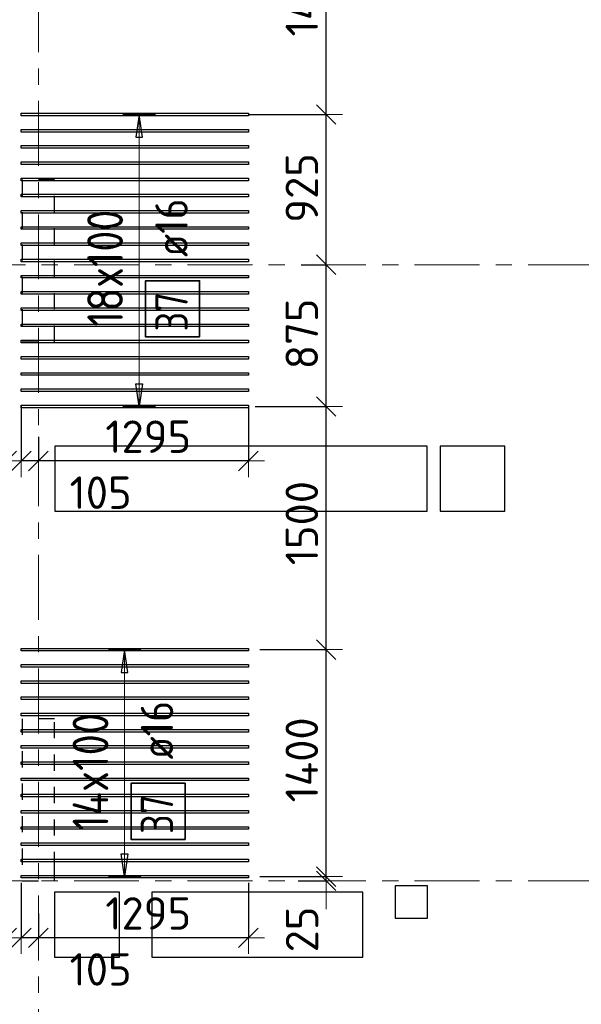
# Model space of a CAD drawing. Header units: metres. Extents: x -38 to 97, y -15 to 21.
# Tile 32 of 132: x 32.73 to 36.2, y 8.24 to 14.31. Entities that reach past the tile are written whole.
import ezdxf

# ---------------------------------------------------------------- set-up
doc = ezdxf.new("R2010")
doc.units = ezdxf.units.M
doc.header["$PDMODE"] = 65
for name, pattern in [('______11', [0.5, 0.4, -0.05, 0, -0.05]), ('______2', [0.0405, 0.03, -0.0105]), ('______5', [1.1, 0.8, -0.1, 0.1, -0.1])]:
    doc.linetypes.add(name, pattern=pattern)
for name, color, linetype, lineweight in [('XR$2$Осевая линия (1)', 7, '______5', 13), ('XR$4$Перекрытие (1)', 7, 'Continuous', 35), ('XR$4$Размерная линия (1)', 7, 'Continuous', 13)]:
    doc.layers.add(name, color=color, linetype=linetype, lineweight=lineweight)
doc.layers.add('XR$4$Арм.стержн.Доп. Арм верхн.зоны Х', color=7, linetype='Continuous', lineweight=35, true_color=0x8c8cff)
doc.layers.add('XR$6$Стена_ бетон несущ.', color=7, linetype='Continuous', lineweight=70, true_color=0xb4b496)
doc.styles.add('ISOCPEUR', font='txt')
doc.dimstyles.new('DIMSTYLE_3', dxfattribs={"dimtxt": 0.2, "dimasz": 0.2, "dimexe": 0, "dimexo": 0, "dimgap": 0.1, "dimtad": 2, "dimdec": 0, "dimlfac": 1000, "dimrnd": 5, "dimzin": 12, "dimdsep": 46, "dimtxsty": 'ISOCPEUR', "dimblk1": 'ALL_ML_STRICH', "dimblk2": 'ALL_ML_STRICH', "dimsah": 1, "dimcen": 0, "dimclrd": 7, "dimclre": 256, "dimclrt": 7, "dimadec": 0, "dimazin": 0, "dimtfac": 1, "dimtdec": 0, "dimtix": 1, "dimtmove": 2, "dimatfit": 3, "dimfxl": 0, "dimtzin": 0, "dimlwd": 0, "dimlwe": -3, "dimarcsym": 0})
doc.dimstyles.new('DIMSTYLE_33', dxfattribs={"dimtxt": 0.2, "dimasz": 0.2, "dimexe": 0, "dimexo": 0, "dimgap": 0.1, "dimtad": 2, "dimdec": 0, "dimlfac": 1000, "dimrnd": 5, "dimzin": 12, "dimdsep": 46, "dimtxsty": 'ISOCPEUR', "dimblk1": 'ALL_ML_STRICH', "dimblk2": 'ALL_ML_STRICH', "dimsah": 1, "dimcen": 0, "dimclrd": 7, "dimclre": 256, "dimclrt": 7, "dimadec": 0, "dimazin": 0, "dimtfac": 1, "dimtdec": 0, "dimtix": 1, "dimtmove": 2, "dimatfit": 3, "dimfxl": 0, "dimtvp": 1.2, "dimtzin": 0, "dimlwd": 0, "dimlwe": -3, "dimarcsym": 0})
doc.dimstyles.new('DIMSTYLE_34', dxfattribs={"dimtxt": 0.2, "dimasz": 0.2, "dimexe": 0, "dimexo": 0, "dimgap": 0.1, "dimtad": 0, "dimdec": 0, "dimlfac": 1000, "dimrnd": 5, "dimzin": 12, "dimdsep": 46, "dimtxsty": 'ISOCPEUR', "dimblk1": 'ALL_ML_STRICH', "dimblk2": 'ALL_ML_STRICH', "dimsah": 1, "dimcen": 0, "dimclrd": 7, "dimclre": 256, "dimclrt": 7, "dimadec": 0, "dimazin": 0, "dimtfac": 1, "dimtdec": 0, "dimtix": 1, "dimtmove": 2, "dimatfit": 3, "dimfxl": 0, "dimtvp": 1.2, "dimtzin": 0, "dimlwd": 0, "dimlwe": -3, "dimarcsym": 0})

# ---------------------------------------------------------------- blocks, each defined once
blk = doc.blocks.new('ALL_ML_STRICH')
at = {"color": 0, "linetype": 'ByBlock', "lineweight": -2}
for p, q in [((0, -0.5), (0, 0.5)), ((-1, 0), (0.5, 0)), ((-0.3, -0.3), (0.3, 0.3))]:
    blk.add_line(p, q, dxfattribs=at)
blk = doc.blocks.new('*D393')
at = {"layer": 'DEFPOINTS', "color": 7, "linetype": 'Continuous', "lineweight": 13, "transparency": 33554687}
for p in [(32.655, 11.9483), (32.55, 11.7595), (32.55, 11.5895)]:
    blk.add_point(p, dxfattribs=at)
at = {"layer": 'XR$4$Размерная линия (1)', "color": 9, "linetype": 'Continuous', "lineweight": -2, "true_color": 0xc7c7c7, "transparency": 33554687}
for p, q in [((32.655, 11.9283), (32.655, 11.5895)), ((32.55, 11.7395), (32.55, 11.5895))]:
    blk.add_line(p, q, dxfattribs=at)
at = {"layer": 'XR$4$Размерная линия (1)', "color": 7, "linetype": 'Continuous', "lineweight": -2, "transparency": 33554687}
blk.add_line((32.55, 11.5895), (32.655, 11.5895), dxfattribs=at)
at = {"layer": 'XR$4$Размерная линия (1)', "color": 7, "linetype": 'Continuous', "lineweight": 13, "transparency": 33554687, "xscale": 0.2, "yscale": 0.2, "zscale": 0.2, "rotation": 180}
blk.add_blockref('ALL_ML_STRICH', (32.55, 11.5895), dxfattribs=at)
at = {"layer": 'XR$4$Размерная линия (1)', "color": 7, "linetype": 'Continuous', "lineweight": 13, "transparency": 33554687, "xscale": 0.2, "yscale": 0.2, "zscale": 0.2}
blk.add_blockref('ALL_ML_STRICH', (32.655, 11.5895), dxfattribs=at)
at = {"layer": 'XR$4$Размерная линия (1)', "color": 7, "linetype": 'Continuous', "lineweight": 13, "transparency": 33554687, "insert": (32.2262, 11.3943), "char_height": 0.2, "width": 0.6, "attachment_point": 5, "style": 'ISOCPEUR'}
blk.add_mtext('\\A1;{105}', dxfattribs=at)
blk = doc.blocks.new('*D395')
at = {"layer": 'DEFPOINTS', "color": 7, "linetype": 'Continuous', "lineweight": 13, "transparency": 33554687}
for p in [(32.655, 9.0083), (32.55, 8.8195), (32.55, 8.6495)]:
    blk.add_point(p, dxfattribs=at)
at = {"layer": 'XR$4$Размерная линия (1)', "color": 9, "linetype": 'Continuous', "lineweight": -2, "true_color": 0xc7c7c7, "transparency": 33554687}
for p, q in [((32.655, 8.9883), (32.655, 8.6495)), ((32.55, 8.7995), (32.55, 8.6495))]:
    blk.add_line(p, q, dxfattribs=at)
at = {"layer": 'XR$4$Размерная линия (1)', "color": 7, "linetype": 'Continuous', "lineweight": -2, "transparency": 33554687}
blk.add_line((32.55, 8.6495), (32.655, 8.6495), dxfattribs=at)
at = {"layer": 'XR$4$Размерная линия (1)', "color": 7, "linetype": 'Continuous', "lineweight": 13, "transparency": 33554687, "xscale": 0.2, "yscale": 0.2, "zscale": 0.2, "rotation": 180}
blk.add_blockref('ALL_ML_STRICH', (32.55, 8.6495), dxfattribs=at)
at = {"layer": 'XR$4$Размерная линия (1)', "color": 7, "linetype": 'Continuous', "lineweight": 13, "transparency": 33554687, "xscale": 0.2, "yscale": 0.2, "zscale": 0.2}
blk.add_blockref('ALL_ML_STRICH', (32.655, 8.6495), dxfattribs=at)
at = {"layer": 'XR$4$Размерная линия (1)', "color": 7, "linetype": 'Continuous', "lineweight": 13, "transparency": 33554687, "insert": (32.2262, 8.4543), "char_height": 0.2, "width": 0.6, "attachment_point": 5, "style": 'ISOCPEUR'}
blk.add_mtext('\\A1;{105}', dxfattribs=at)
blk = doc.blocks.new('*D471')
at = {"layer": 'DEFPOINTS', "color": 7, "linetype": 'Continuous', "lineweight": 13, "transparency": 33554687}
for p in [(34.145, 11.9483), (32.85, 11.7595), (34.145, 11.5895)]:
    blk.add_point(p, dxfattribs=at)
at = {"layer": 'XR$4$Размерная линия (1)', "color": 9, "linetype": 'Continuous', "lineweight": -2, "true_color": 0xc7c7c7, "transparency": 33554687}
for p, q in [((34.145, 11.9283), (34.145, 11.5895)), ((32.85, 11.7395), (32.85, 11.5895))]:
    blk.add_line(p, q, dxfattribs=at)
at = {"layer": 'XR$4$Размерная линия (1)', "color": 7, "linetype": 'Continuous', "lineweight": -2, "transparency": 33554687}
blk.add_line((34.145, 11.5895), (32.85, 11.5895), dxfattribs=at)
at = {"layer": 'XR$4$Размерная линия (1)', "color": 7, "linetype": 'Continuous', "lineweight": 13, "transparency": 33554687, "xscale": 0.2, "yscale": 0.2, "zscale": 0.2}
for p, rotation in [((32.85, 11.5895), 180), ((34.145, 11.5895), 360)]:
    blk.add_blockref('ALL_ML_STRICH', p, dxfattribs=dict(at, rotation=rotation))
at = {"layer": 'XR$4$Размерная линия (1)', "color": 7, "linetype": 'Continuous', "lineweight": 13, "transparency": 33554687, "insert": (33.5275, 11.7395), "char_height": 0.2, "width": 0.8, "attachment_point": 5, "style": 'ISOCPEUR'}
blk.add_mtext('\\A1;{1295}', dxfattribs=at)
blk = doc.blocks.new('*D472')
at = {"layer": 'DEFPOINTS', "color": 7, "linetype": 'Continuous', "lineweight": 13, "transparency": 33554687}
for p in [(32.745, 11.9483), (32.85, 11.7595), (32.85, 11.5895)]:
    blk.add_point(p, dxfattribs=at)
at = {"layer": 'XR$4$Размерная линия (1)', "color": 9, "linetype": 'Continuous', "lineweight": -2, "true_color": 0xc7c7c7, "transparency": 33554687}
for p, q in [((32.745, 11.9283), (32.745, 11.5895)), ((32.85, 11.7395), (32.85, 11.5895))]:
    blk.add_line(p, q, dxfattribs=at)
at = {"layer": 'XR$4$Размерная линия (1)', "color": 7, "linetype": 'Continuous', "lineweight": -2, "transparency": 33554687}
blk.add_line((32.85, 11.5895), (32.745, 11.5895), dxfattribs=at)
at = {"layer": 'XR$4$Размерная линия (1)', "color": 7, "linetype": 'Continuous', "lineweight": 13, "transparency": 33554687, "xscale": 0.2, "yscale": 0.2, "zscale": 0.2}
for p, rotation in [((32.745, 11.5895), 180), ((32.85, 11.5895), 360)]:
    blk.add_blockref('ALL_ML_STRICH', p, dxfattribs=dict(at, rotation=rotation))
at = {"layer": 'XR$4$Размерная линия (1)', "color": 7, "linetype": 'Continuous', "lineweight": 13, "transparency": 33554687, "insert": (33.2338, 11.3943), "char_height": 0.2, "width": 0.6, "attachment_point": 5, "style": 'ISOCPEUR'}
blk.add_mtext('\\A1;{105}', dxfattribs=at)
blk = doc.blocks.new('*D473')
at = {"layer": 'DEFPOINTS', "color": 7, "linetype": 'Continuous', "lineweight": 13, "transparency": 33554687}
for p in [(34.145, 9.0083), (32.85, 8.8195), (34.145, 8.6495)]:
    blk.add_point(p, dxfattribs=at)
at = {"layer": 'XR$4$Размерная линия (1)', "color": 9, "linetype": 'Continuous', "lineweight": -2, "true_color": 0xc7c7c7, "transparency": 33554687}
for p, q in [((34.145, 8.9883), (34.145, 8.6495)), ((32.85, 8.7995), (32.85, 8.6495))]:
    blk.add_line(p, q, dxfattribs=at)
at = {"layer": 'XR$4$Размерная линия (1)', "color": 7, "linetype": 'Continuous', "lineweight": -2, "transparency": 33554687}
blk.add_line((34.145, 8.6495), (32.85, 8.6495), dxfattribs=at)
at = {"layer": 'XR$4$Размерная линия (1)', "color": 7, "linetype": 'Continuous', "lineweight": 13, "transparency": 33554687, "xscale": 0.2, "yscale": 0.2, "zscale": 0.2}
for p, rotation in [((32.85, 8.6495), 180), ((34.145, 8.6495), 360)]:
    blk.add_blockref('ALL_ML_STRICH', p, dxfattribs=dict(at, rotation=rotation))
at = {"layer": 'XR$4$Размерная линия (1)', "color": 7, "linetype": 'Continuous', "lineweight": 13, "transparency": 33554687, "insert": (33.5275, 8.7995), "char_height": 0.2, "width": 0.8, "attachment_point": 5, "style": 'ISOCPEUR'}
blk.add_mtext('\\A1;{1295}', dxfattribs=at)
blk = doc.blocks.new('*D474')
at = {"layer": 'DEFPOINTS', "color": 7, "linetype": 'Continuous', "lineweight": 13, "transparency": 33554687}
for p in [(32.745, 9.0083), (32.85, 8.8195), (32.85, 8.6495)]:
    blk.add_point(p, dxfattribs=at)
at = {"layer": 'XR$4$Размерная линия (1)', "color": 9, "linetype": 'Continuous', "lineweight": -2, "true_color": 0xc7c7c7, "transparency": 33554687}
for p, q in [((32.745, 8.9883), (32.745, 8.6495)), ((32.85, 8.7995), (32.85, 8.6495))]:
    blk.add_line(p, q, dxfattribs=at)
at = {"layer": 'XR$4$Размерная линия (1)', "color": 7, "linetype": 'Continuous', "lineweight": -2, "transparency": 33554687}
blk.add_line((32.85, 8.6495), (32.745, 8.6495), dxfattribs=at)
at = {"layer": 'XR$4$Размерная линия (1)', "color": 7, "linetype": 'Continuous', "lineweight": 13, "transparency": 33554687, "xscale": 0.2, "yscale": 0.2, "zscale": 0.2}
for p, rotation in [((32.745, 8.6495), 180), ((32.85, 8.6495), 360)]:
    blk.add_blockref('ALL_ML_STRICH', p, dxfattribs=dict(at, rotation=rotation))
at = {"layer": 'XR$4$Размерная линия (1)', "color": 7, "linetype": 'Continuous', "lineweight": 13, "transparency": 33554687, "insert": (33.2338, 8.4543), "char_height": 0.2, "width": 0.6, "attachment_point": 5, "style": 'ISOCPEUR'}
blk.add_mtext('\\A1;{105}', dxfattribs=at)
blk = doc.blocks.new('*D661')
at = {"layer": 'DEFPOINTS', "color": 7, "linetype": 'Continuous', "lineweight": 13, "transparency": 33554687}
for p in [(34.1961, 9.0262), (34.4328, 9), (34.6243, 9)]:
    blk.add_point(p, dxfattribs=at)
at = {"layer": 'XR$4$Размерная линия (1)', "color": 9, "linetype": 'Continuous', "lineweight": -2, "true_color": 0xc7c7c7, "transparency": 33554687}
for p, q in [((34.2161, 9.0262), (34.6243, 9.0262)), ((34.4528, 9), (34.6243, 9))]:
    blk.add_line(p, q, dxfattribs=at)
at = {"layer": 'XR$4$Размерная линия (1)', "color": 7, "linetype": 'Continuous', "lineweight": -2, "transparency": 33554687}
blk.add_line((34.6243, 9), (34.6243, 9.0262), dxfattribs=at)
at = {"layer": 'XR$4$Размерная линия (1)', "color": 7, "linetype": 'Continuous', "lineweight": 13, "transparency": 33554687, "xscale": 0.2, "yscale": 0.2, "zscale": 0.2}
for p, rotation in [((34.6243, 9), 270), ((34.6243, 9.0262), 90)]:
    blk.add_blockref('ALL_ML_STRICH', p, dxfattribs=dict(at, rotation=rotation))
at = {"layer": 'XR$4$Размерная линия (1)', "color": 7, "linetype": 'Continuous', "lineweight": 13, "transparency": 33554687, "insert": (34.4759, 8.7006), "char_height": 0.2, "width": 0.4, "attachment_point": 5, "rotation": 90, "style": 'ISOCPEUR'}
blk.add_mtext('\\A1;{25}', dxfattribs=at)
blk = doc.blocks.new('*D662')
at = {"layer": 'DEFPOINTS', "color": 7, "linetype": 'Continuous', "lineweight": 13, "transparency": 33554687}
for p in [(34.1947, 10.4262), (34.1961, 9.0262), (34.6243, 9.0262)]:
    blk.add_point(p, dxfattribs=at)
at = {"layer": 'XR$4$Размерная линия (1)', "color": 9, "linetype": 'Continuous', "lineweight": -2, "true_color": 0xc7c7c7, "transparency": 33554687}
for p, q in [((34.2147, 10.4262), (34.6243, 10.4262)), ((34.2161, 9.0262), (34.6243, 9.0262))]:
    blk.add_line(p, q, dxfattribs=at)
at = {"layer": 'XR$4$Размерная линия (1)', "color": 7, "linetype": 'Continuous', "lineweight": -2, "transparency": 33554687}
blk.add_line((34.6243, 9.0262), (34.6243, 10.4262), dxfattribs=at)
at = {"layer": 'XR$4$Размерная линия (1)', "color": 7, "linetype": 'Continuous', "lineweight": 13, "transparency": 33554687, "xscale": 0.2, "yscale": 0.2, "zscale": 0.2}
for p, rotation in [((34.6243, 10.4262), 90), ((34.6243, 9.0262), 270)]:
    blk.add_blockref('ALL_ML_STRICH', p, dxfattribs=dict(at, rotation=rotation))
at = {"layer": 'XR$4$Размерная линия (1)', "color": 7, "linetype": 'Continuous', "lineweight": 13, "transparency": 33554687, "insert": (34.4743, 9.7462), "char_height": 0.2, "width": 0.8, "attachment_point": 5, "rotation": 90, "style": 'ISOCPEUR'}
blk.add_mtext('\\A1;{1400}', dxfattribs=at)
blk = doc.blocks.new('*D663')
at = {"layer": 'DEFPOINTS', "color": 7, "linetype": 'Continuous', "lineweight": 13, "transparency": 33554687}
for p in [(34.1671, 11.9262), (34.1947, 10.4262), (34.6243, 10.4262)]:
    blk.add_point(p, dxfattribs=at)
at = {"layer": 'XR$4$Размерная линия (1)', "color": 9, "linetype": 'Continuous', "lineweight": -2, "true_color": 0xc7c7c7, "transparency": 33554687}
for p, q in [((34.1871, 11.9262), (34.6243, 11.9262)), ((34.2147, 10.4262), (34.6243, 10.4262))]:
    blk.add_line(p, q, dxfattribs=at)
at = {"layer": 'XR$4$Размерная линия (1)', "color": 7, "linetype": 'Continuous', "lineweight": -2, "transparency": 33554687}
blk.add_line((34.6243, 10.4262), (34.6243, 11.9262), dxfattribs=at)
at = {"layer": 'XR$4$Размерная линия (1)', "color": 7, "linetype": 'Continuous', "lineweight": 13, "transparency": 33554687, "xscale": 0.2, "yscale": 0.2, "zscale": 0.2}
for p, rotation in [((34.6243, 11.9262), 90), ((34.6243, 10.4262), 270)]:
    blk.add_blockref('ALL_ML_STRICH', p, dxfattribs=dict(at, rotation=rotation))
at = {"layer": 'XR$4$Размерная линия (1)', "color": 7, "linetype": 'Continuous', "lineweight": 13, "transparency": 33554687, "insert": (34.4743, 11.2062), "char_height": 0.2, "width": 0.8, "attachment_point": 5, "rotation": 90, "style": 'ISOCPEUR'}
blk.add_mtext('\\A1;{1500}', dxfattribs=at)
blk = doc.blocks.new('*D664')
at = {"layer": 'DEFPOINTS', "color": 7, "linetype": 'Continuous', "lineweight": 13, "transparency": 33554687}
for p in [(34.4509, 12.8), (34.1671, 11.9262), (34.6243, 11.9262)]:
    blk.add_point(p, dxfattribs=at)
at = {"layer": 'XR$4$Размерная линия (1)', "color": 9, "linetype": 'Continuous', "lineweight": -2, "true_color": 0xc7c7c7, "transparency": 33554687}
for p, q in [((34.4709, 12.8), (34.6243, 12.8)), ((34.1871, 11.9262), (34.6243, 11.9262))]:
    blk.add_line(p, q, dxfattribs=at)
at = {"layer": 'XR$4$Размерная линия (1)', "color": 7, "linetype": 'Continuous', "lineweight": -2, "transparency": 33554687}
blk.add_line((34.6243, 11.9262), (34.6243, 12.8), dxfattribs=at)
at = {"layer": 'XR$4$Размерная линия (1)', "color": 7, "linetype": 'Continuous', "lineweight": 13, "transparency": 33554687, "xscale": 0.2, "yscale": 0.2, "zscale": 0.2}
for p, rotation in [((34.6243, 12.8), 90), ((34.6243, 11.9262), 270)]:
    blk.add_blockref('ALL_ML_STRICH', p, dxfattribs=dict(at, rotation=rotation))
at = {"layer": 'XR$4$Размерная линия (1)', "color": 7, "linetype": 'Continuous', "lineweight": 13, "transparency": 33554687, "insert": (34.4743, 12.3731), "char_height": 0.2, "width": 0.6, "attachment_point": 5, "rotation": 90, "style": 'ISOCPEUR'}
blk.add_mtext('\\A1;{875}', dxfattribs=at)
blk = doc.blocks.new('*D665')
at = {"layer": 'DEFPOINTS', "color": 7, "linetype": 'Continuous', "lineweight": 13, "transparency": 33554687}
for p in [(34.1266, 13.7262), (34.4509, 12.8), (34.6243, 12.8)]:
    blk.add_point(p, dxfattribs=at)
at = {"layer": 'XR$4$Размерная линия (1)', "color": 9, "linetype": 'Continuous', "lineweight": -2, "true_color": 0xc7c7c7, "transparency": 33554687}
for p, q in [((34.1466, 13.7262), (34.6243, 13.7262)), ((34.4709, 12.8), (34.6243, 12.8))]:
    blk.add_line(p, q, dxfattribs=at)
at = {"layer": 'XR$4$Размерная линия (1)', "color": 7, "linetype": 'Continuous', "lineweight": -2, "transparency": 33554687}
blk.add_line((34.6243, 12.8), (34.6243, 13.7262), dxfattribs=at)
at = {"layer": 'XR$4$Размерная линия (1)', "color": 7, "linetype": 'Continuous', "lineweight": 13, "transparency": 33554687, "xscale": 0.2, "yscale": 0.2, "zscale": 0.2}
for p, rotation in [((34.6243, 13.7262), 90), ((34.6243, 12.8), 270)]:
    blk.add_blockref('ALL_ML_STRICH', p, dxfattribs=dict(at, rotation=rotation))
at = {"layer": 'XR$4$Размерная линия (1)', "color": 7, "linetype": 'Continuous', "lineweight": 13, "transparency": 33554687, "insert": (34.4743, 13.2731), "char_height": 0.2, "width": 0.6, "attachment_point": 5, "rotation": 90, "style": 'ISOCPEUR'}
blk.add_mtext('\\A1;{925}', dxfattribs=at)
blk = doc.blocks.new('*D666')
at = {"layer": 'DEFPOINTS', "color": 7, "linetype": 'Continuous', "lineweight": 13, "transparency": 33554687}
for p in [(33.8193, 15.1902), (34.1266, 13.7262), (34.6243, 13.7262)]:
    blk.add_point(p, dxfattribs=at)
at = {"layer": 'XR$4$Размерная линия (1)', "color": 9, "linetype": 'Continuous', "lineweight": -2, "true_color": 0xc7c7c7, "transparency": 33554687}
for p, q in [((33.8393, 15.1902), (34.6243, 15.1902)), ((34.1466, 13.7262), (34.6243, 13.7262))]:
    blk.add_line(p, q, dxfattribs=at)
at = {"layer": 'XR$4$Размерная линия (1)', "color": 7, "linetype": 'Continuous', "lineweight": -2, "transparency": 33554687}
blk.add_line((34.6243, 13.7262), (34.6243, 15.1902), dxfattribs=at)
at = {"layer": 'XR$4$Размерная линия (1)', "color": 7, "linetype": 'Continuous', "lineweight": 13, "transparency": 33554687, "xscale": 0.2, "yscale": 0.2, "zscale": 0.2}
for p, rotation in [((34.6243, 15.1902), 90), ((34.6243, 13.7262), 270)]:
    blk.add_blockref('ALL_ML_STRICH', p, dxfattribs=dict(at, rotation=rotation))
at = {"layer": 'XR$4$Размерная линия (1)', "color": 7, "linetype": 'Continuous', "lineweight": 13, "transparency": 33554687, "insert": (34.4743, 14.4782), "char_height": 0.2, "width": 0.8, "attachment_point": 5, "rotation": 90, "style": 'ISOCPEUR'}
blk.add_mtext('\\A1;{1465}', dxfattribs=at)

msp = doc.modelspace()

# ---------------------------------------------------------------- linework, layer by layer
at = {"layer": 'XR$2$Осевая линия (1)', "color": 253, "linetype": '______11', "lineweight": 13, "true_color": 0xa0a0a0, "transparency": 33554687}
for p, q in [((32.85, -3.39), (32.85, 19.78)), ((-2.63, 12.8), (62.6, 12.8)), ((-2.63, 9), (62.6, 9))]:
    msp.add_line(p, q, dxfattribs=at)
at = {"layer": 'XR$4$Арм.стержн.Доп. Арм верхн.зоны Х', "color": 253, "linetype": 'Continuous', "lineweight": -3, "true_color": 0xa0a0a0, "transparency": 33554687}
for p, q in [((33.4716, 13.7262), (33.3716, 13.7262)), ((33.4716, 13.7262), (33.5716, 13.7262)), ((33.4716, 11.9262), (33.3716, 11.9262)), ((33.4716, 11.9262), (33.5716, 11.9262)), ((33.3816, 10.4262), (33.2816, 10.4262)), ((33.3816, 10.4262), (33.4816, 10.4262)), ((33.3816, 9.0262), (33.2816, 9.0262)), ((33.3816, 9.0262), (33.4816, 9.0262))]:
    msp.add_line(p, q, dxfattribs=at)
at = {"layer": 'XR$4$Арм.стержн.Доп. Арм верхн.зоны Х', "color": 7, "linetype": 'Continuous', "lineweight": 25, "transparency": 33554687}
for p, q in [((33.4716, 13.7262), (33.4516, 13.5862)), ((33.4916, 13.5862), (33.4716, 13.7262)), ((33.4516, 13.5862), (33.4916, 13.5862)), ((33.4716, 11.9262), (33.4516, 12.0662)), ((33.4516, 12.0662), (33.4916, 12.0662)), ((33.4916, 12.0662), (33.4716, 11.9262)), ((33.3816, 10.4262), (33.3616, 10.2862)), ((33.4016, 10.2862), (33.3816, 10.4262)), ((33.3616, 10.2862), (33.4016, 10.2862)), ((33.3816, 9.0262), (33.3616, 9.1662)), ((33.3616, 9.1662), (33.4016, 9.1662)), ((33.4016, 9.1662), (33.3816, 9.0262))]:
    msp.add_line(p, q, dxfattribs=at)
at = {"layer": 'XR$4$Арм.стержн.Доп. Арм верхн.зоны Х', "color": 7, "linetype": 'Continuous', "lineweight": 13, "transparency": 33554687}
for p, q in [((33.4716, 13.7262), (33.4716, 13.7262)), ((33.4716, 11.9262), (33.4716, 13.7262)), ((33.4716, 11.9262), (33.4716, 11.9262)), ((33.3816, 10.4262), (33.3816, 10.4262)), ((33.3816, 9.0262), (33.3816, 10.4262)), ((33.3816, 9.0262), (33.3816, 9.0262))]:
    msp.add_line(p, q, dxfattribs=at)
at = {"layer": 'XR$4$Арм.стержн.Доп. Арм верхн.зоны Х', "color": 7, "linetype": 'Continuous', "lineweight": 25, "transparency": 33554687}
for points in [[(32.745, 13.7342), (34.145, 13.7342), (34.145, 13.7182), (32.745, 13.7182), (32.745, 13.7342)], [(32.745, 13.6342), (34.145, 13.6342), (34.145, 13.6182), (32.745, 13.6182), (32.745, 13.6342)], [(32.745, 13.5342), (34.145, 13.5342), (34.145, 13.5182), (32.745, 13.5182), (32.745, 13.5342)], [(32.745, 13.4342), (34.145, 13.4342), (34.145, 13.4182), (32.745, 13.4182), (32.745, 13.4342)], [(32.745, 13.3342), (34.145, 13.3342), (34.145, 13.3182), (32.745, 13.3182), (32.745, 13.3342)], [(32.745, 13.2342), (34.145, 13.2342), (34.145, 13.2182), (32.745, 13.2182), (32.745, 13.2342)], [(32.745, 13.1342), (34.145, 13.1342), (34.145, 13.1182), (32.745, 13.1182), (32.745, 13.1342)], [(32.745, 13.0342), (34.145, 13.0342), (34.145, 13.0182), (32.745, 13.0182), (32.745, 13.0342)], [(32.745, 12.9342), (34.145, 12.9342), (34.145, 12.9182), (32.745, 12.9182), (32.745, 12.9342)], [(32.745, 12.8342), (34.145, 12.8342), (34.145, 12.8182), (32.745, 12.8182), (32.745, 12.8342)], [(32.745, 12.7342), (34.145, 12.7342), (34.145, 12.7182), (32.745, 12.7182), (32.745, 12.7342)], [(32.745, 12.6342), (34.145, 12.6342), (34.145, 12.6182), (32.745, 12.6182), (32.745, 12.6342)], [(32.745, 12.5342), (34.145, 12.5342), (34.145, 12.5182), (32.745, 12.5182), (32.745, 12.5342)], [(32.745, 12.4342), (34.145, 12.4342), (34.145, 12.4182), (32.745, 12.4182), (32.745, 12.4342)], [(32.745, 12.3342), (34.145, 12.3342), (34.145, 12.3182), (32.745, 12.3182), (32.745, 12.3342)], [(32.745, 12.2342), (34.145, 12.2342), (34.145, 12.2182), (32.745, 12.2182), (32.745, 12.2342)], [(32.745, 12.1342), (34.145, 12.1342), (34.145, 12.1182), (32.745, 12.1182), (32.745, 12.1342)], [(32.745, 12.0342), (34.145, 12.0342), (34.145, 12.0182), (32.745, 12.0182), (32.745, 12.0342)], [(32.745, 11.9342), (34.145, 11.9342), (34.145, 11.9182), (32.745, 11.9182), (32.745, 11.9342)], [(32.745, 10.4342), (34.145, 10.4342), (34.145, 10.4182), (32.745, 10.4182), (32.745, 10.4342)], [(32.745, 10.3342), (34.145, 10.3342), (34.145, 10.3182), (32.745, 10.3182), (32.745, 10.3342)], [(32.745, 10.2342), (34.145, 10.2342), (34.145, 10.2182), (32.745, 10.2182), (32.745, 10.2342)], [(32.745, 10.1342), (34.145, 10.1342), (34.145, 10.1182), (32.745, 10.1182), (32.745, 10.1342)], [(32.745, 10.0342), (34.145, 10.0342), (34.145, 10.0182), (32.745, 10.0182), (32.745, 10.0342)], [(32.745, 9.9342), (34.145, 9.9342), (34.145, 9.9182), (32.745, 9.9182), (32.745, 9.9342)], [(32.745, 9.8342), (34.145, 9.8342), (34.145, 9.8182), (32.745, 9.8182), (32.745, 9.8342)], [(32.745, 9.7342), (34.145, 9.7342), (34.145, 9.7182), (32.745, 9.7182), (32.745, 9.7342)], [(32.745, 9.6342), (34.145, 9.6342), (34.145, 9.6182), (32.745, 9.6182), (32.745, 9.6342)], [(32.745, 9.5342), (34.145, 9.5342), (34.145, 9.5182), (32.745, 9.5182), (32.745, 9.5342)], [(32.745, 9.4342), (34.145, 9.4342), (34.145, 9.4182), (32.745, 9.4182), (32.745, 9.4342)], [(32.745, 9.3342), (34.145, 9.3342), (34.145, 9.3182), (32.745, 9.3182), (32.745, 9.3342)], [(32.745, 9.2342), (34.145, 9.2342), (34.145, 9.2182), (32.745, 9.2182), (32.745, 9.2342)], [(32.745, 9.1342), (34.145, 9.1342), (34.145, 9.1182), (32.745, 9.1182), (32.745, 9.1342)], [(32.745, 9.0342), (34.145, 9.0342), (34.145, 9.0182), (32.745, 9.0182), (32.745, 9.0342)]]:
    msp.add_lwpolyline(points, dxfattribs=at)
at = {"layer": 'XR$4$Арм.стержн.Доп. Арм верхн.зоны Х', "color": 7, "linetype": 'Continuous', "lineweight": 35, "transparency": 33554687}
for points in [[(33.8444, 12.3547), (33.8444, 12.7014), (33.511, 12.7014), (33.511, 12.3547), (33.8444, 12.3547)], [(33.7549, 9.2559), (33.7549, 9.6026), (33.4216, 9.6026), (33.4216, 9.2559), (33.7549, 9.2559)]]:
    msp.add_lwpolyline(points, dxfattribs=at)
at = {"layer": 'XR$4$Перекрытие (1)', "color": 7, "linetype": 'Continuous', "lineweight": 25, "transparency": 33554687}
for p, q in [((32.952, 11.6802), (32.952, 11.2802)), ((35.247, 11.6802), (32.952, 11.6802)), ((35.247, 11.2802), (35.247, 11.6802)), ((35.3269, 11.6802), (35.3269, 11.2802)), ((35.7269, 11.6802), (35.3269, 11.6802)), ((35.7269, 11.2802), (35.7269, 11.6802)), ((32.952, 11.2802), (35.247, 11.2802)), ((35.3269, 11.2802), (35.7269, 11.2802)), ((32.95, 8.9302), (32.95, 8.5302)), ((33.35, 8.9302), (32.95, 8.9302)), ((33.35, 8.5302), (33.35, 8.9302)), ((33.55, 8.9302), (33.55, 8.5302)), ((34.85, 8.9302), (33.55, 8.9302)), ((34.85, 8.5302), (34.85, 8.9302)), ((35.05, 8.9702), (35.05, 8.7702)), ((35.25, 8.9702), (35.05, 8.9702)), ((35.25, 8.7702), (35.25, 8.9702)), ((35.05, 8.7702), (35.25, 8.7702)), ((32.95, 8.5302), (33.35, 8.5302)), ((33.55, 8.5302), (34.85, 8.5302))]:
    msp.add_line(p, q, dxfattribs=at)
at = {"layer": 'XR$6$Стена_ бетон несущ.', "color": 253, "linetype": '______2', "lineweight": -3, "true_color": 0xa0a0a0, "transparency": 33554687}
for p, q in [((32.95, 13.325), (32.75, 13.325)), ((32.75, 13.325), (32.75, 12.325)), ((32.95, 12.325), (32.95, 13.325)), ((32.75, 12.325), (32.95, 12.325)), ((32.95, 10), (32.75, 10)), ((32.75, 10), (32.75, 9)), ((32.95, 9.0795), (32.95, 10)), ((32.95, 9), (32.95, 9.0795)), ((32.75, 9), (32.95, 9))]:
    msp.add_line(p, q, dxfattribs=at)

# ---------------------------------------------------------------- texts
at = {"layer": 'XR$4$Арм.стержн.Доп. Арм верхн.зоны Х', "color": 7, "linetype": 'Continuous', "lineweight": 13, "transparency": 33554687, "char_height": 0.22, "attachment_point": 7, "rotation": 90, "style": 'ISOCPEUR'}
for s, insert, width in [('\\W0.86;18x100', (33.3716, 12.4192), 0.930455), ('\\W0.87;14x100', (33.2816, 9.3082), 0.952835)]:
    msp.add_mtext(s, dxfattribs=dict(at, insert=insert, width=width))
at = {"layer": 'XR$4$Арм.стержн.Доп. Арм верхн.зоны Х', "color": 7, "linetype": 'Continuous', "lineweight": 25, "transparency": 33554687, "char_height": 0.2, "attachment_point": 7, "rotation": 90, "style": 'ISOCPEUR'}
for s, insert, width in [('\\W0.89; ø16 ', (33.771, 12.7347), 0.749105), ('\\W0.87;37', (33.771, 12.3881), 0.367208), ('\\W0.89; ø16 ', (33.6816, 9.6359), 0.749105), ('\\W0.87;37', (33.6816, 9.2893), 0.367208)]:
    msp.add_mtext(s, dxfattribs=dict(at, insert=insert, width=width))

# ---------------------------------------------------------------- dimensions: what is measured, and where the dimension line sits
at = {"layer": 'XR$4$Размерная линия (1)', "color": 7, "linetype": 'Continuous', "lineweight": 13, "transparency": 33554687}
for base, p1, p2, angle, dimstyle, picture, middle in [((34.6243, 15.1902), (34.1466, 13.7262), (33.8393, 15.1902), 90, 'DIMSTYLE_3', '*D666', (34.4743, 14.4782)), ((34.6243, 13.7262), (34.4709, 12.8), (34.1466, 13.7262), 90, 'DIMSTYLE_3', '*D665', (34.4743, 13.2731)), ((34.6243, 12.8), (34.1871, 11.9262), (34.4709, 12.8), 90, 'DIMSTYLE_3', '*D664', (34.4743, 12.3731)), ((34.6243, 11.9262), (34.2147, 10.4262), (34.1871, 11.9262), 90, 'DIMSTYLE_3', '*D663', (34.4743, 11.2062)), ((32.745, 11.5895), (32.85, 11.7395), (32.745, 11.9283), 180, 'DIMSTYLE_33', '*D472', (33.2338, 11.3943)), ((32.85, 11.5895), (34.145, 11.9283), (32.85, 11.7395), 180, 'DIMSTYLE_3', '*D471', (33.5275, 11.7395)), ((34.6243, 10.4262), (34.2161, 9.0262), (34.2147, 10.4262), 90, 'DIMSTYLE_3', '*D662', (34.4743, 9.7462)), ((34.6243, 9.0262), (34.4528, 9), (34.2161, 9.0262), 90, 'DIMSTYLE_33', '*D661', (34.4759, 8.7006)), ((32.745, 8.6495), (32.85, 8.7995), (32.745, 8.9883), 180, 'DIMSTYLE_33', '*D474', (33.2338, 8.4543)), ((32.85, 8.6495), (34.145, 8.9883), (32.85, 8.7995), 180, 'DIMSTYLE_3', '*D473', (33.5275, 8.7995))]:
    dim = msp.add_linear_dim(base=base, p1=p1, p2=p2, angle=angle, dimstyle=dimstyle, override={"dimpost": '<>', "dimclrd": 7, "dimclre": 9, "dimclrt": 7, "dimlwd": 0, "dimlwe": 65533}, dxfattribs=at)
    dim.commit()
    dim.dimension.update_dxf_attribs({"geometry": picture, "text_midpoint": middle, "dimtype": 160})
for base, p1, p2, picture, middle in [((32.655, 11.5895), (32.55, 11.7395), (32.655, 11.9283), '*D393', (32.2262, 11.3943)), ((32.655, 8.6495), (32.55, 8.7995), (32.655, 8.9883), '*D395', (32.2262, 8.4543))]:
    dim = msp.add_linear_dim(base=base, p1=p1, p2=p2, dimstyle='DIMSTYLE_34', override={"dimpost": '<>', "dimclrd": 7, "dimclre": 9, "dimclrt": 7, "dimlwd": 0, "dimlwe": 65533}, dxfattribs=at)
    dim.commit()
    dim.dimension.update_dxf_attribs({"geometry": picture, "text_midpoint": middle, "dimtype": 160})

doc.saveas('drawing.dxf')
